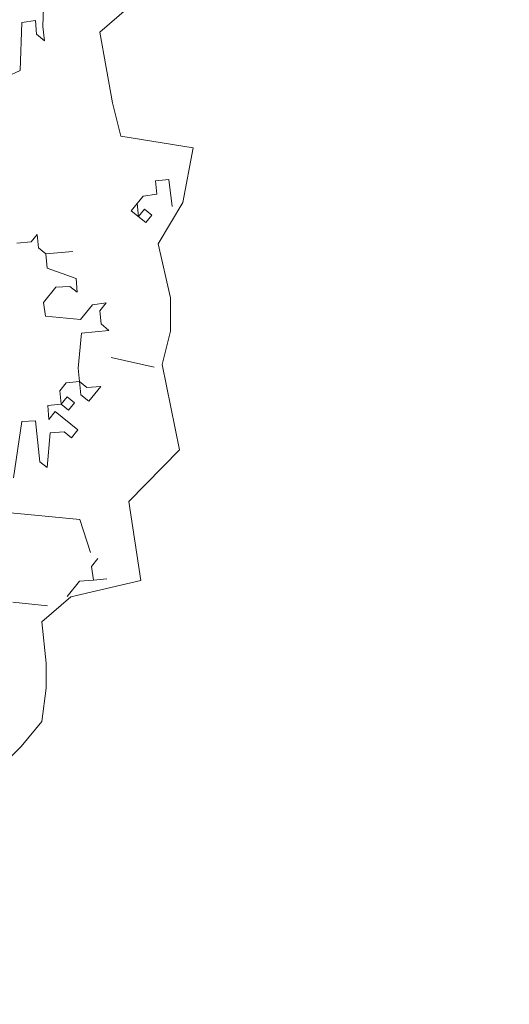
# Model space of a CAD drawing. Header units: millimetres. Extents: x 6487905018 to 6488192500, y 5882180700 to 5882375224.
# Tile 218 of 256: x 6488058772 to 6488059175, y 5882290696 to 5882291505. Entities that reach past the tile are written whole.
import ezdxf
from ezdxf.xclip import XClip

# ---------------------------------------------------------------- set-up
doc = ezdxf.new("R2010")
doc.units = ezdxf.units.MM
doc.header["$MEASUREMENT"] = 0
doc.header["$XCLIPFRAME"] = 2
doc.linetypes.add('Wipeout_Contour', pattern=[1000, 0, -1000])
doc.layers.add('drzewa_Nr_pióra__154', color=94, linetype='Continuous', lineweight=5)
doc.layers.add('Mapa cyfrowa', color=7, linetype='Continuous')
doc.layers.add('Zamość 06.10._2_Mapa cyfrowa', color=7, linetype='Continuous')

# ---------------------------------------------------------------- blocks, each defined once
blk = doc.blocks.new('Rysunek_1_2')
at = {"color": 254, "linetype": 'Wipeout_Contour', "lineweight": 0, "ltscale": 70061284114.24681}
blk.add_wipeout([(6487915525.867126, 5882181505.900702), (6488146644.289524, 5882181505.900702), (6488146644.289524, 5882373115.540435), (6488107628.768834, 5882373115.540435), (6488107628.768834, 5882320263.490532), (6488101226.436201, 5882320263.490532), (6488101226.436201, 5882373115.540435), (6487915525.867126, 5882373115.540435)], dxfattribs=at).dxf.layer = 'Zamość 06.10._2_Mapa cyfrowa'

msp = doc.modelspace()

# ---------------------------------------------------------------- block references
at = {"layer": 'Mapa cyfrowa', "color": 22, "linetype": 'Continuous', "lineweight": 5}
ref = msp.add_blockref('Rysunek_1_2', (0, 0), dxfattribs=at)
XClip(ref).set_block_clipping_path([(6487915525.8671264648, 5882181505.9007024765), (6488146644.2895231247, 5882181505.9007024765), (6488146644.2895231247, 5882373115.5404348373), (6488107628.7688331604, 5882373115.5404348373), (6488107628.7688331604, 5882320263.4905319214), (6488101226.4362001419, 5882320263.4905319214), (6488101226.4362001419, 5882373115.5404348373), (6487915525.8671264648, 5882373115.5404348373)])

# ---------------------------------------------------------------- next in the draw order: linework, layer by layer
at = {"layer": 'drzewa_Nr_pióra__154', "linetype": 'Continuous'}
for p, q in [((6488058792.687974, 5882291539.62048), (6488058791.259835, 5882291499.909076)), ((6488058862.07303, 5882291515.596464), (6488058838.1681, 5882291495.106524)), ((6488058773.900998, 5882291503.220877), (6488058772.472859, 5882291463.509473)), ((6488058785.22252, 5882291504.815839), (6488058773.900998, 5882291503.220877)), ((6488058785.97563, 5882291493.407351), (6488058785.22252, 5882291504.815839)), ((6488058791.259835, 5882291499.909076), (6488058792.477354, 5882291488.123145)), ((6488058792.477354, 5882291488.123145), (6488058785.97563, 5882291493.407351)), ((6488058838.1681, 5882291495.106524), (6488058848.413071, 5882291437.051696)), ((6488058772.472859, 5882291463.509473), (6488058739.929324, 5882291449.086769)), ((6488058848.413071, 5882291437.051696), (6488058855.243051, 5882291409.731776)), ((6488058855.243051, 5882291409.731776), (6488058914.940551, 5882291400.10295)), ((6488058914.940551, 5882291400.10295), (6488058906.467899, 5882291355.091938)), ((6488058883.930999, 5882291372.923081), (6488058894.875077, 5882291374.053635)), ((6488058885.061551, 5882291361.979003), (6488058883.930999, 5882291372.923081)), ((6488058894.875077, 5882291374.053635), (6488058897.600593, 5882291351.788034)), ((6488058863.926504, 5882291348.309409), (6488058873.740029, 5882291360.384041)), ((6488058873.740029, 5882291360.384041), (6488058885.061551, 5882291361.979003)), ((6488058868.833266, 5882291354.346725), (6488058869.96382, 5882291343.402646)), ((6488058906.467899, 5882291355.091938), (6488058885.97796, 5882291320.942039)), ((6488058876.001136, 5882291338.495884), (6488058863.926504, 5882291348.309409)), ((6488058869.96382, 5882291343.402646), (6488058874.870583, 5882291349.439962)), ((6488058874.870583, 5882291349.439962), (6488058880.907899, 5882291344.533199)), ((6488058880.907899, 5882291344.533199), (6488058876.001136, 5882291338.495884)), ((6488058781.480596, 5882291322.775804), (6488058786.387359, 5882291328.813119)), ((6488058786.387359, 5882291328.813119), (6488058787.517911, 5882291317.86904)), ((6488058769.694665, 5882291321.558285), (6488058781.480596, 5882291322.775804)), ((6488058885.97796, 5882291320.942039), (6488058896.22293, 5882291276.547169)), ((6488058787.517911, 5882291317.86904), (6488058793.555227, 5882291312.962277)), ((6488058793.555227, 5882291312.962277), (6488058815.907793, 5882291314.845941)), ((6488058815.907793, 5882291314.845941), (6488058793.555227, 5882291312.962277)), ((6488058793.555227, 5882291312.962277), (6488058794.772746, 5882291301.176347)), ((6488058794.772746, 5882291301.176347), (6488058818.633308, 5882291292.58034)), ((6488058818.633308, 5882291292.58034), (6488058819.386418, 5882291281.171852)), ((6488058801.940615, 5882291285.325505), (6488058791.749646, 5882291272.786465)), ((6488058813.349102, 5882291286.078615), (6488058801.940615, 5882291285.325505)), ((6488058819.386418, 5882291281.171852), (6488058813.349102, 5882291286.078615)), ((6488058791.749646, 5882291272.786465), (6488058793.344607, 5882291261.464943)), ((6488058831.925459, 5882291270.980884), (6488058843.246981, 5882291272.575846)), ((6488058843.246981, 5882291272.575846), (6488058837.962774, 5882291266.074121)), ((6488058896.22293, 5882291276.547169), (6488058896.22293, 5882291249.227249)), ((6488058822.111933, 5882291258.906252), (6488058831.925459, 5882291270.980884)), ((6488058837.962774, 5882291266.074121), (6488058839.093328, 5882291255.130042)), ((6488058793.344607, 5882291261.464943), (6488058822.111933, 5882291258.906252)), ((6488058839.093328, 5882291255.130042), (6488058845.595053, 5882291249.845836)), ((6488058822.865043, 5882291247.497764), (6488058820.306352, 5882291218.730438)), ((6488058845.595053, 5882291249.845836), (6488058822.865043, 5882291247.497764)), ((6488058896.22293, 5882291249.227249), (6488058889.39295, 5882291221.907331)), ((6488058882.747766, 5882291219.650373), (6488058847.478715, 5882291227.493269)), ((6488058847.478715, 5882291227.493269), (6488058882.747766, 5882291219.650373)), ((6488058820.306352, 5882291218.730438), (6488058821.436905, 5882291207.78636)), ((6488058889.39295, 5882291221.907331), (6488058903.537867, 5882291151.564317)), ((6488058810.492826, 5882291206.655807), (6488058805.20862, 5882291200.154082)), ((6488058821.436905, 5882291207.78636), (6488058810.492826, 5882291206.655807)), ((6488058821.436905, 5882291207.78636), (6488058827.47422, 5882291202.879597)), ((6488058822.567458, 5882291196.842281), (6488058821.436905, 5882291207.78636)), ((6488058805.20862, 5882291200.154082), (6488058806.339173, 5882291189.210004)), ((6488058827.47422, 5882291202.879597), (6488058838.882709, 5882291203.632707)), ((6488058838.882709, 5882291203.632707), (6488058829.069182, 5882291191.558075)), ((6488058806.339173, 5882291189.210004), (6488058811.245935, 5882291195.247319)), ((6488058811.245935, 5882291195.247319), (6488058817.283252, 5882291190.340556)), ((6488058817.283252, 5882291190.340556), (6488058812.376489, 5882291184.303241)), ((6488058829.069182, 5882291191.558075), (6488058822.567458, 5882291196.842281)), ((6488058806.339173, 5882291189.210004), (6488058795.395094, 5882291188.079451)), ((6488058795.395094, 5882291188.079451), (6488058796.148204, 5882291176.670962)), ((6488058796.148204, 5882291176.670962), (6488058801.43241, 5882291183.172688)), ((6488058801.43241, 5882291183.172688), (6488058820.008766, 5882291168.074956)), ((6488058812.376489, 5882291184.303241), (6488058806.339173, 5882291189.210004)), ((6488058773.795638, 5882291174.7873), (6488058767.083293, 5882291128.574171)), ((6488058785.204125, 5882291175.54041), (6488058773.795638, 5882291174.7873)), ((6488058788.68275, 5882291141.866322), (6488058785.204125, 5882291175.54041)), ((6488058808.687244, 5882291166.479994), (6488058797.278757, 5882291165.726884)), ((6488058814.724561, 5882291161.573231), (6488058808.687244, 5882291166.479994)), ((6488058820.008766, 5882291168.074956), (6488058814.724561, 5882291161.573231)), ((6488058797.278757, 5882291165.726884), (6488058794.720066, 5882291136.959558)), ((6488058903.537867, 5882291151.564317), (6488058862.07303, 5882291109.212662)), ((6488058794.720066, 5882291136.959558), (6488058788.68275, 5882291141.866322)), ((6488058862.07303, 5882291109.212662), (6488058871.708426, 5882291044.084035)), ((6488058764.524602, 5882291099.806846), (6488058821.681809, 5882291094.225055)), ((6488058821.681809, 5882291094.225055), (6488058830.44464, 5882291067.052691)), ((6488058836.481956, 5882291062.145928), (6488058831.19775, 5882291055.644203)), ((6488058831.19775, 5882291055.644203), (6488058832.792712, 5882291044.322681)), ((6488058832.792712, 5882291044.322681), (6488058843.736791, 5882291045.453235)), ((6488058821.384225, 5882291043.569571), (6488058811.193255, 5882291031.030531)), ((6488058871.708426, 5882291044.084035), (6488058814.263171, 5882291030.667893)), ((6488058832.792712, 5882291044.322681), (6488058821.384225, 5882291043.569571)), ((6488058814.263171, 5882291030.667893), (6488058790.358242, 5882291010.177954)), ((6488058794.964971, 5882291023.398253), (6488058766.575089, 5882291026.421353)), ((6488058790.358242, 5882291010.177954), (6488058793.773232, 5882290976.028054)), ((6488058793.773232, 5882290976.028054), (6488058793.773232, 5882290955.538116)), ((6488058793.773232, 5882290955.538116), (6488058790.358242, 5882290928.218196)), ((6488058790.358242, 5882290928.218196), (6488058773.283292, 5882290907.728256)), ((6488058773.283292, 5882290907.728256), (6488058752.793352, 5882290887.238317))]:
    msp.add_line(p, q, dxfattribs=at)

doc.saveas('drawing.dxf')
